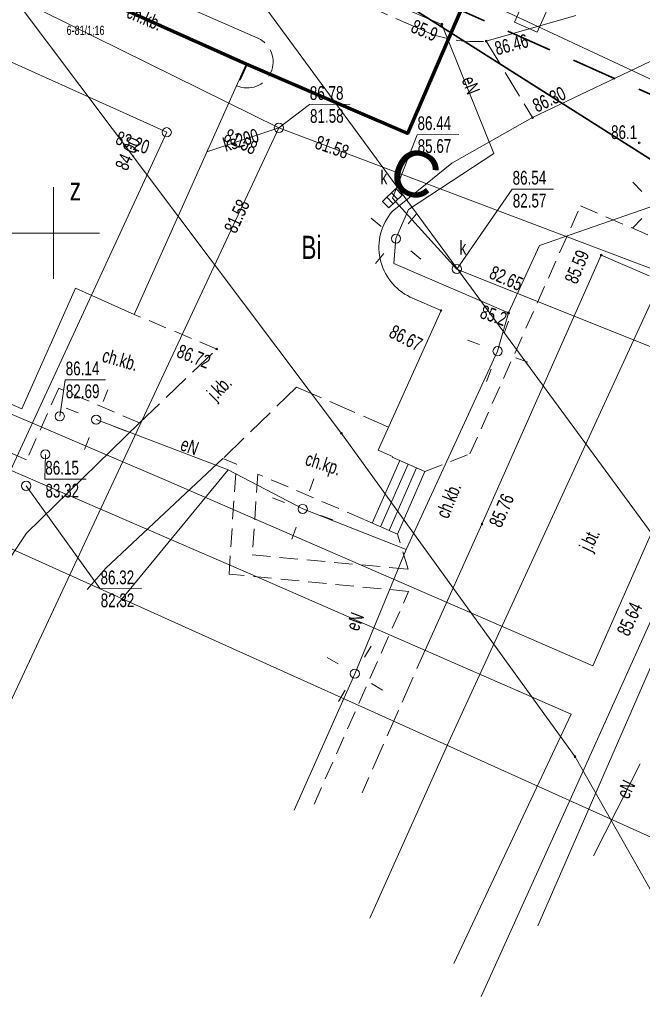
# Model space of a CAD drawing. Header units: metres. Extents: x -1013 to 1491425, y -5789533 to 1032.
# Tile 26 of 66: x -4 to 30, y -77 to -24. Entities that reach past the tile are written whole.
import ezdxf
from ezdxf.xclip import XClip

# ---------------------------------------------------------------- set-up
doc = ezdxf.new("R2010")
doc.units = ezdxf.units.M
doc.header["$MEASUREMENT"] = 0
doc.header["$XCLIPFRAME"] = 0
for name, pattern in [('2_KTCR02', [1.5, 1, -0.5]), ('2_KTJZ01', [2, 1.5, -0.5]), ('Przerywana długa', [3.9, 2.5, -1.4])]:
    doc.linetypes.add(name, pattern=pattern)
doc.layers.add('700-L Mapa 1_500 dwg', color=7, linetype='Continuous')
doc.layers.add('708-L Opisy sytuacji 1_500 do legendy', color=7, linetype='Continuous')
for name, color, linetype, lineweight in [('703-L Płaszczyzny podejścia 2D3', 152, 'Continuous', 30), ('703-L Płaszczyzny podejścia 2D38', 171, 'Continuous', 35), ('708-L Opisy sytuacji 1_500 do legendy1', 7, 'Continuous', 13), ('708-L Opisy sytuacji 1_500 do legendy11', 7, 'Continuous', 13), ('708-L Opisy sytuacji 1_500 do legendy85', 1, 'Continuous', 25), ('713-L Obiekty-budynki1', 7, 'Continuous', 13), ('720-L Oznakowanie lądowiska1', 7, 'Continuous', 13), ('720-L Oznakowanie lądowiska176', 203, 'Continuous', 25), ('729-L Instalacje elektryczne-okablowanie85', 1, 'Continuous', 25), ('798-L Zakres inwestycji9', 142, 'Continuous', 70), ('GN.6640.3638.2023_9_Dzialki7', 9, 'Continuous', 18), ('GN.6640.3638.2023_9_EGBB_E_T_07', 9, 'Continuous', 18), ('GN.6640.3638.2023_9_EGBB_L_07', 9, 'Continuous', 18), ('GN.6640.3638.2023_9_K1_EGIB_T_17', 9, 'Continuous', 18), ('GN.6640.3638.2023_9_KTCR_E_T_17', 9, 'Continuous', 18), ('GN.6640.3638.2023_9_KTCR_L_17', 9, 'Continuous', 18), ('GN.6640.3638.2023_9_KTJZ_E_T_07', 9, 'Continuous', 18), ('GN.6640.3638.2023_9_KTJZ_L_07', 9, 'Continuous', 18), ('GN.6640.3638.2023_9_KTKR_L_07', 9, 'Continuous', 18), ('GN.6640.3638.2023_9_KTOK_L_57', 9, 'Continuous', 18), ('GN.6640.3638.2023_9_Numery_uzytkow7', 9, 'Continuous', 18), ('GN.6640.3638.2023_9_PODZIAL_SEKCYJNY_L_07', 9, 'Continuous', 18), ('GN.6640.3638.2023_9_Punkty7', 9, 'Continuous', 18), ('GN.6640.3638.2023_9_RTPW_T_07', 9, 'Continuous', 18), ('GN.6640.3638.2023_9_RTPW_T_17', 9, 'Continuous', 18), ('GN.6640.3638.2023_9_SUPC_D_L_1200', 9, 'Continuous', 18), ('GN.6640.3638.2023_9_SUPE_D_L_31', 9, 'Continuous', 18), ('GN.6640.3638.2023_9_SUPE_E_T_31', 9, 'Continuous', 18), ('GN.6640.3638.2023_9_SUPE_L_31', 9, 'Continuous', 18), ('GN.6640.3638.2023_9_SUPK_D_L_434', 9, 'Continuous', 18), ('GN.6640.3638.2023_9_SUPK_E_T_434', 9, 'Continuous', 18), ('GN.6640.3638.2023_9_SUPK_L_034', 9, 'Continuous', 18), ('GN.6640.3638.2023_9_SUPK_L_434', 9, 'Continuous', 18), ('GN.6640.3638.2023_9_SUPW_D_L_05', 9, 'Continuous', 18), ('GN.6640.3638.2023_9_SUSM_T_07', 9, 'Continuous', 18), ('GN.6640.3638.2023_9_SUSM_T_37', 9, 'Continuous', 18), ('GN.6640.3638.2023_9_SUTE_T_01', 9, 'Continuous', 18), ('GN.6640.3638.2023_9_SUTK_T_034', 9, 'Continuous', 18), ('GN.6640.3638.2023_9_SUUK_D_T_07', 9, 'Continuous', 18), ('GN.6640.3638.2023_9_SUUK_D_T_234', 9, 'Continuous', 18), ('GN.6640.3638.2023_9_SUUK_E_T_934', 9, 'Continuous', 18), ('GN.6640.3638.2023_9_ZAKRES_L_03', 9, 'Continuous', 18)]:
    doc.layers.add(name, color=color, linetype=linetype, lineweight=lineweight)
doc.styles.add('STYL_AUTOMATYCZNY_1', font='arial.ttf', dxfattribs={"width": 0.7})
doc.styles.add('STYL_AUTOMATYCZNY_2', font='arial.ttf')
doc.styles.add('STYL_AUTOMATYCZNY_4', font='arial.ttf')
doc.linetypes.add('Linia z krzyżyków', pattern='A,0,[1,88_P.01 PROJEKTOWANE ZAGOSPODAROWANIE TERENU1.Shx,S=0.079365,R=0,X=0,Y=0],-10,0', length=10)
doc.dimstyles.new('STYL_AUTOMATYCZNY__3', dxfattribs={"dimtxt": 1.25, "dimasz": 0.917874, "dimexe": 0.18, "dimexo": 0.04, "dimgap": 0, "dimtad": 1, "dimtih": 1, "dimtoh": 1, "dimzin": 0, "dimdsep": 46, "dimtxsty": 'STYL_AUTOMATYCZNY_2', "dimblk": 'ARROWHEAD_8', "dimblk1": 'ARROWHEAD_8', "dimblk2": 'ARROWHEAD_8', "dimcen": 0.09, "dimclrd": 7, "dimclre": 7, "dimclrt": 1, "dimazin": 0, "dimtfac": 1, "dimtdec": 4, "dimtmove": 0, "dimatfit": 3, "dimfxl": 1, "dimtolj": 1, "dimtzin": 0, "dimarcsym": 0})
pattern_1 = [(0, (0, 0), (0, 0.866025), [0, -0.5]), (0, (0.25, 0.433), (0, 0.866025), [0, -0.5])]

# ---------------------------------------------------------------- blocks, each defined once
blk = doc.blocks.new('Rysunek_1_9', base_point=(-7447251.91, -5789835.327))
at = {"layer": 'GN.6640.3638.2023_9_Dzialki7', "color": 9, "linetype": 'Continuous', "lineweight": 18}
for p, q in [((-30.9, 13.243), (13.78, -46.247)), ((-4.54, -3.697), (35.51, -58.297)), ((13.78, -46.247), (26.51, -63.887)), ((26.51, -63.887), (38.85, -85.657))]:
    blk.add_line(p, q, dxfattribs=at)
at = {"layer": 'GN.6640.3638.2023_9_EGBB_L_07', "color": 9, "linetype": 'Continuous', "lineweight": 18}
for p, q in [((-4.62, -20.177), (8.59, -26.107)), ((8.59, -26.107), (2.48, -39.757)), ((-0.714, -38.327), (-3.65, -44.917)), ((2.48, -39.757), (-0.714, -38.327)), ((-3.65, -44.917), (-5.888, -43.92))]:
    blk.add_line(p, q, dxfattribs=at)
at = {"layer": 'GN.6640.3638.2023_9_KTCR_L_17', "color": 9, "linetype": '2_KTCR02', "lineweight": 18}
for p, q in [((20.78, -47.367), (26.81, -33.847)), ((26.81, -33.847), (32.09, -36.107)), ((6.98, -41.647), (2.48, -39.757)), ((-1.63, -43.787), (-3.38, -47.697)), ((2.78, -45.677), (-1.63, -43.787)), ((-3.38, -47.697), (-4.79, -47.067)), ((8.05, -47.927), (7.32, -47.617)), ((18.33, -48.327), (20.78, -47.367)), ((7.65, -53.927), (8.05, -47.927)), ((9.23, -48.467), (8.91, -52.877)), ((15.01, -50.937), (9.23, -48.467)), ((17.42, -53.657), (16.83, -51.747)), ((8.91, -52.877), (17.42, -53.657)), ((17.44, -54.867), (7.65, -53.927)), ((12.29, -66.467), (17.44, -54.867))]:
    blk.add_line(p, q, dxfattribs=at)
at = {"layer": 'GN.6640.3638.2023_9_KTJZ_L_07', "color": 9, "linetype": '2_KTJZ01', "lineweight": 18}
for p, q in [((18.12, -24.227), (2.91, -17.467)), ((21.67, -24.857), (24.2, -29.027)), ((2.78, -45.677), (6.98, -41.647)), ((11.33, -43.727), (7.32, -47.617)), ((16.35, -45.917), (11.33, -43.727)), ((16.56, -47.517), (15.78, -47.167)), ((18.5, -57.707), (14.9, -65.847))]:
    blk.add_line(p, q, dxfattribs=at)
for centre, radius, start, end in [((8.636, -25.988), 1.421, 246.1164, 65.2626), ((21.055, -18.01), 6.875, 244.7349, 275.1387)]:
    blk.add_arc(centre, radius, start, end, dxfattribs=at)
at = {"layer": 'GN.6640.3638.2023_9_KTKR_L_07', "color": 9, "linetype": 'Continuous', "lineweight": 18}
for p, q in [((24.2, -29.027), (62.95, -10.507)), ((-0.7, -20.297), (9.23, -24.697)), ((26.55, -23.457), (21.67, -24.857)), ((24.2, -29.027), (19.8, -31.506)), ((19.8, -31.506), (16.55, -34.147)), ((27.94, -36.527), (21.44, -51.197)), ((30.55, -37.647), (27.94, -36.527)), ((17.53, -38.817), (19.21, -39.547)), ((19.21, -39.547), (15.78, -47.167)), ((-3.38, -51.697), (2.78, -45.677)), ((7.32, -47.617), (0.94, -53.607)), ((21.44, -51.197), (18.5, -57.707)), ((-5.04, -54.167), (-3.38, -51.697)), ((0.94, -53.607), (-0.09, -54.767))]:
    blk.add_line(p, q, dxfattribs=at)
blk.add_arc((18.823, -36.108), 3.002, 139.22, 244.4831, dxfattribs=at)
at = {"layer": 'GN.6640.3638.2023_9_KTOK_L_57', "color": 9, "linetype": 'Continuous', "lineweight": 18}
for p, q in [((15.457, -51.145), (16.957, -47.725)), ((16.547, -47.545), (18.33, -48.327)), ((15.914, -51.345), (17.414, -47.925)), ((16.372, -51.546), (17.872, -48.126)), ((16.83, -51.747), (18.33, -48.327)), ((15.047, -50.965), (16.83, -51.747))]:
    blk.add_line(p, q, dxfattribs=at)
at = {"layer": 'GN.6640.3638.2023_9_PODZIAL_SEKCYJNY_L_07', "color": 9, "linetype": 'Continuous', "lineweight": 18}
for p, q in [((-1.91, -37.827), (-1.91, -32.827)), ((-4.41, -35.327), (0.59, -35.327))]:
    blk.add_line(p, q, dxfattribs=at)
at = {"layer": 'GN.6640.3638.2023_9_Punkty7', "color": 9, "linetype": 'Continuous', "lineweight": 18}
for centre in [(13.78, -46.247), (26.51, -63.887)]:
    blk.add_circle(centre, 0.045, dxfattribs=at)
at = {"layer": 'GN.6640.3638.2023_9_RTPW_T_07', "color": 9, "linetype": 'Continuous', "lineweight": 18}
blk.add_circle((30.01, -30.407), 0.045, dxfattribs=at)
at = {"layer": 'GN.6640.3638.2023_9_RTPW_T_17', "color": 9, "linetype": 'Continuous', "lineweight": 18}
for centre in [(21.67, -24.857), (24.2, -29.027), (27.94, -36.527), (19.21, -39.547), (6.98, -41.647), (21.44, -51.197)]:
    blk.add_circle(centre, 0.045, dxfattribs=at)
at = {"layer": 'GN.6640.3638.2023_9_SUPC_D_L_1200', "color": 9, "linetype": 'Continuous', "lineweight": 18}
for p, q in [((26.834, -64.94), (43.286, -28.306)), ((35.761, -40.105), (27.476, -58.929)), ((4.246, -48.827), (-6.301, -44.305)), ((-7.453, -46.887), (8.839, -53.927)), ((27.476, -58.929), (4.246, -48.827)), ((8.839, -53.927), (26.304, -61.566)), ((26.304, -61.566), (19.911, -75.161)), ((21.401, -76.963), (26.834, -64.94))]:
    blk.add_line(p, q, dxfattribs=at)
at = {"layer": 'GN.6640.3638.2023_9_SUPE_D_L_31', "color": 9, "linetype": 'Continuous', "lineweight": 18}
blk.add_line((27.516, -69.285), (30.061, -64.267), dxfattribs=at)
at = {"layer": 'GN.6640.3638.2023_9_SUPE_L_31', "color": 9, "linetype": 'Continuous', "lineweight": 18}
for p, q in [((14.9, -22.077), (19.25, -23.947)), ((19.25, -23.947), (22.09, -30.977)), ((22.09, -30.977), (17.43, -34.037)), ((34.68, -32.467), (24.58, -36.007)), ((17.43, -34.037), (16.75, -35.627)), ((16.64, -36.987), (16.75, -35.627)), ((24.58, -36.007), (22.88, -39.677)), ((22.88, -39.677), (16.64, -36.987)), ((22.88, -39.677), (22.29, -41.767)), ((22.29, -41.767), (17.3, -52.587)), ((7.61, -48.237), (0.41, -45.497)), ((1.53, -55.617), (7.61, -48.237)), ((11.67, -50.367), (7.61, -48.237)), ((17.3, -52.587), (11.67, -50.367)), ((17.3, -52.587), (14.51, -59.357)), ((14.51, -59.357), (11.21, -66.797))]:
    blk.add_line(p, q, dxfattribs=at)
at = {"layer": 'GN.6640.3638.2023_9_SUPK_D_L_434', "color": 9, "linetype": 'Continuous', "lineweight": 18}
for p, q in [((-25.863, -11.665), (10.37, -29.587)), ((-33.867, -12.631), (4.257, -29.825)), ((4.257, -29.825), (-14.578, -70.581)), ((10.37, -29.587), (-5.714, -63.978)), ((10.37, -29.587), (46.514, -43.249)), ((20.07, -37.284), (16.553, -33.429)), ((20.07, -37.284), (49.255, -49.02))]:
    blk.add_line(p, q, dxfattribs=at)
at = {"layer": 'GN.6640.3638.2023_9_SUPK_L_034', "color": 9, "linetype": 'Continuous', "lineweight": 18}
blk.add_line((24.48, -73.097), (37.14, -44.047), dxfattribs=at)
at = {"layer": 'GN.6640.3638.2023_9_SUPK_L_434', "color": 9, "linetype": 'Continuous', "lineweight": 18}
blk.add_line((6.445, -30.899), (10.37, -29.587), dxfattribs=at)
at = {"layer": 'GN.6640.3638.2023_9_SUPW_D_L_05', "color": 9, "linetype": 'Continuous', "lineweight": 18}
for p, q in [((35.565, -29.255), (15.788, -19.973)), ((19.73, -62.879), (32.456, -35.157)), ((15.319, -72.681), (19.73, -62.879))]:
    blk.add_line(p, q, dxfattribs=at)
at = {"layer": 'GN.6640.3638.2023_9_SUSM_T_07', "color": 9, "linetype": 'Continuous', "lineweight": 18}
for p, q in [((17.419, -34.818), (17.865, -34.278)), ((15.941, -34.958), (15.401, -34.512)), ((16.081, -36.436), (15.635, -36.976)), ((17.56, -36.296), (18.099, -36.742)), ((22.648, -40.78), (22.887, -40.122)), ((21.303, -41.409), (20.645, -41.17)), ((23.277, -42.125), (23.935, -42.364)), ((21.932, -42.754), (21.693, -43.412)), ((0.789, -44.518), (1.041, -43.865)), ((-0.569, -45.119), (-1.222, -44.866)), ((1.39, -45.876), (2.043, -46.128)), ((0.032, -46.477), (-0.221, -47.129)), ((12.029, -49.38), (12.268, -48.722)), ((10.683, -50.009), (10.025, -49.77)), ((12.657, -50.726), (13.315, -50.965)), ((11.312, -51.354), (11.073, -52.012)), ((15.044, -58.453), (15.4, -57.85)), ((13.606, -58.823), (13.003, -58.467)), ((15.414, -59.891), (16.017, -60.247)), ((13.976, -60.261), (13.62, -60.864))]:
    blk.add_line(p, q, dxfattribs=at)
at = {"layer": 'GN.6640.3638.2023_9_SUSM_T_37', "color": 9, "linetype": 'Continuous', "lineweight": 18}
for centre in [(16.75, -35.627), (22.29, -41.767), (0.41, -45.497), (11.67, -50.367), (14.51, -59.357)]:
    blk.add_circle(centre, 0.25, dxfattribs=at)
at = {"layer": 'GN.6640.3638.2023_9_SUTE_T_01', "color": 9, "linetype": 'Continuous', "lineweight": 18}
for centre in [(19.25, -23.947), (22.88, -39.677)]:
    blk.add_circle(centre, 0.0625, dxfattribs=at)
at = {"layer": 'GN.6640.3638.2023_9_SUTK_T_034', "color": 9, "linetype": 'Continuous', "lineweight": 18}
for p, q in [((10.37, -29.587), (12.03, -28.318)), ((12.03, -28.318), (14.255, -28.302)), ((16.553, -33.429), (17.899, -29.959)), ((17.899, -29.959), (20.179, -29.943)), ((20.07, -37.284), (23.083, -32.938)), ((23.083, -32.938), (25.336, -32.922)), ((-1.575, -45.317), (-1.279, -43.335)), ((-1.279, -43.335), (0.92, -43.32)), ((-2.36, -47.393), (-2.391, -48.753)), ((-2.391, -48.753), (-0.138, -48.738)), ((-3.408, -49.111), (0.622, -54.733)), ((0.622, -54.733), (2.874, -54.717))]:
    blk.add_line(p, q, dxfattribs=at)
at = {"layer": 'GN.6640.3638.2023_9_SUUK_D_T_07', "color": 9, "linetype": 'Continuous', "lineweight": 18}
for p, q in [((16.02, -33.597), (16.738, -32.901)), ((17.086, -33.26), (16.368, -33.956)), ((16.505, -33.127), (16.853, -33.487)), ((16.738, -32.901), (17.086, -33.26)), ((16.368, -33.956), (16.02, -33.597)), ((16.253, -33.371), (16.601, -33.73))]:
    blk.add_line(p, q, dxfattribs=at)
at = {"layer": 'GN.6640.3638.2023_9_SUUK_D_T_234', "color": 9, "linetype": 'Continuous', "lineweight": 18}
for centre in [(10.37, -29.587), (4.257, -29.825), (20.07, -37.284), (-1.575, -45.317), (-2.36, -47.393), (-3.408, -49.111)]:
    blk.add_circle(centre, 0.25, dxfattribs=at)
at = {"layer": 'GN.6640.3638.2023_9_ZAKRES_L_03', "color": 9, "linetype": 'Continuous', "lineweight": 18}
blk.add_line((-159.09, 17.333), (139.72, -117.497), dxfattribs=at)
at = {"layer": 'GN.6640.3638.2023_9_EGBB_E_T_07', "color": 9, "linetype": 'Continuous', "lineweight": 18, "insert": (-1.028, -32.919), "char_height": 1.25, "attachment_point": 4, "style": 'STYL_AUTOMATYCZNY_1'}
blk.add_mtext('\\A1;{\\pql;\\fArial|b0|i0|c238|p0;\\W0.700000;z}', dxfattribs=at)
at = {"layer": 'GN.6640.3638.2023_9_K1_EGIB_T_17', "color": 9, "linetype": 'Continuous', "lineweight": 18, "insert": (-1.201, -24.014), "char_height": 0.5, "attachment_point": 1, "style": 'STYL_AUTOMATYCZNY_1'}
blk.add_mtext('\\A1;{\\pql;\\fArial|b0|i0|c238|p0;\\W0.700000;6-81/1;16}', dxfattribs=at)
at = {"layer": 'GN.6640.3638.2023_9_KTCR_E_T_17', "color": 9, "linetype": 'Continuous', "lineweight": 18, "char_height": 0.75, "attachment_point": 4, "style": 'STYL_AUTOMATYCZNY_1'}
for s, insert, rotation in [('\\A1;{\\pql;\\fArial|b0|i0|c238|p0;\\W0.700000;ch.kb.}', (2.152, -23.207), 336.924), ('\\A1;{\\pql;\\fArial|b0|i0|c238|p0;\\W0.700000;ch.kb.}', (0.782, -41.969), 344.106), ('\\A1;{\\pql;\\fArial|b0|i0|c238|p0;\\W0.700000;ch.kp.}', (11.829, -47.706), 342.1213), ('\\A1;{\\pql;\\fArial|b0|i0|c238|p0;\\W0.700000;ch.kb.}', (19.254, -50.809), 67.779)]:
    blk.add_mtext(s, dxfattribs=dict(at, insert=insert, rotation=rotation))
at = {"layer": 'GN.6640.3638.2023_9_KTJZ_E_T_07', "color": 9, "linetype": 'Continuous', "lineweight": 18, "char_height": 0.75, "attachment_point": 4, "style": 'STYL_AUTOMATYCZNY_1'}
for s, insert, rotation in [('\\A1;{\\pql;\\fArial|b0|i0|c238|p0;\\W0.700000;j.kb.}', (6.731, -44.326), 45), ('\\A1;{\\pql;\\fArial|b0|i0|c238|p0;\\W0.700000;j.bt.}', (27.152, -52.64), 64.6602)]:
    blk.add_mtext(s, dxfattribs=dict(at, insert=insert, rotation=rotation))
at = {"layer": 'GN.6640.3638.2023_9_Numery_uzytkow7', "color": 9, "linetype": 'Continuous', "lineweight": 18, "insert": (11.592, -35.473), "char_height": 1.26, "attachment_point": 1, "style": 'STYL_AUTOMATYCZNY_1'}
blk.add_mtext('\\A1;{\\pql;\\fArial|b0|i0|c238|p0;\\W0.700000;Bi}', dxfattribs=at)
at = {"layer": 'GN.6640.3638.2023_9_RTPW_T_07', "color": 9, "linetype": 'Continuous', "lineweight": 18, "insert": (28.473, -30.207), "char_height": 0.75, "attachment_point": 7, "style": 'STYL_AUTOMATYCZNY_1'}
blk.add_mtext('\\A1;{\\pql;\\fArial|b0|i0|c238|p0;\\W0.700000;86.1}', dxfattribs=at)
at = {"layer": 'GN.6640.3638.2023_9_RTPW_T_17', "color": 9, "linetype": 'Continuous', "lineweight": 18, "char_height": 0.75, "style": 'STYL_AUTOMATYCZNY_1'}
for s, insert, attachment_point, rotation in [('\\A1;{\\pql;\\fArial|b0|i0|c238|p0;\\W0.700000;86.46}', (22.064, -24.911), 1, 14.8084), ('\\A1;{\\pql;\\fArial|b0|i0|c238|p0;\\W0.700000;86.30}', (24.438, -28.771), 7, 25.4077), ('\\A1;{\\pql;\\fArial|b0|i0|c238|p0;\\W0.700000;85.59}', (25.914, -37.87), 1, 67.5206), ('\\A1;{\\pql;\\fArial|b0|i0|c238|p0;\\W0.700000;86.67}', (16.651, -40.29), 1, 332.7839), ('\\A1;{\\pql;\\fArial|b0|i0|c238|p0;\\W0.700000;86.72}', (4.735, -42.069), 7, 338.2485), ('\\A1;{\\pql;\\fArial|b0|i0|c238|p0;\\W0.700000;85.76}', (21.79, -51.142), 1, 66.3295), ('\\A1;{\\pql;\\fArial|b0|i0|c238|p0;\\W0.700000;85.64}', (29.102, -57.21), 4, 65.3764)]:
    blk.add_mtext(s, dxfattribs=dict(at, insert=insert, attachment_point=attachment_point, rotation=rotation))
at = {"layer": 'GN.6640.3638.2023_9_SUPE_E_T_31', "color": 9, "linetype": 'Continuous', "lineweight": 18, "char_height": 0.75, "style": 'STYL_AUTOMATYCZNY_1'}
for insert, attachment_point, rotation in [((20.309, -26.963), 7, 291.3179), ((4.933, -47.146), 7, 339.6895), ((14.705, -57.088), 7, 69.0109), ((29.082, -66.083), 4, 63.8331)]:
    blk.add_mtext('\\A1;{\\pql;\\fArial|b0|i0|c238|p0;\\W0.700000;eN}', dxfattribs=dict(at, insert=insert, attachment_point=attachment_point, rotation=rotation))
at = {"layer": 'GN.6640.3638.2023_9_SUPK_E_T_434', "color": 9, "linetype": 'Continuous', "lineweight": 18, "insert": (7.252, -30.177), "char_height": 0.75, "attachment_point": 1, "rotation": 17.1, "style": 'STYL_AUTOMATYCZNY_1'}
blk.add_mtext('\\A1;{\\pql;\\fArial|b0|i0|c238|p0;\\W0.700000;ks200}', dxfattribs=at)
at = {"layer": 'GN.6640.3638.2023_9_SUTE_T_01', "color": 9, "linetype": 'Continuous', "lineweight": 18, "char_height": 0.75, "attachment_point": 7, "style": 'STYL_AUTOMATYCZNY_1'}
for s, insert, rotation in [('\\A1;{\\pql;\\fArial|b0|i0|c238|p0;\\W0.700000;85.9}', (17.501, -24.348), 337.199), ('\\A1;{\\pql;\\fArial|b0|i0|c238|p0;\\W0.700000;85.2}', (21.269, -39.943), 340.641)]:
    blk.add_mtext(s, dxfattribs=dict(at, insert=insert, rotation=rotation))
at = {"layer": 'GN.6640.3638.2023_9_SUTK_T_034', "color": 9, "linetype": 'Continuous', "lineweight": 18, "char_height": 0.75, "style": 'STYL_AUTOMATYCZNY_1'}
for s, insert, attachment_point, rotation in [('\\A1;{\\pql;\\fArial|b0|i0|c238|p0;\\W0.700000;86.78}', (12.052, -27.317), 1, 0.4031), ('\\A1;{\\pql;\\fArial|b0|i0|c238|p0;\\W0.700000;81.58}', (12.061, -28.567), 1, 0.4031), ('\\A1;{\\pql;\\fArial|b0|i0|c238|p0;\\W0.700000;86.44}', (17.922, -28.959), 1, 0.4031), ('\\A1;{\\pql;\\fArial|b0|i0|c238|p0;\\W0.700000;83.20}', (1.531, -30.098), 4, 341.577), ('\\A1;{\\pql;\\fArial|b0|i0|c238|p0;\\W0.700000;81.58}', (7.465, -29.933), 4, 333.837), ('\\A1;{\\pql;\\fArial|b0|i0|c238|p0;\\W0.700000;81.58}', (12.401, -30.338), 4, 340.866), ('\\A1;{\\pql;\\fArial|b0|i0|c238|p0;\\W0.700000;84.00}', (1.759, -31.822), 4, 65.628), ('\\A1;{\\pql;\\fArial|b0|i0|c238|p0;\\W0.700000;85.67}', (17.93, -30.209), 1, 0.4031), ('\\A1;{\\pql;\\fArial|b0|i0|c238|p0;\\W0.700000;86.54}', (23.106, -31.937), 1, 0.405), ('\\A1;{\\pql;\\fArial|b0|i0|c238|p0;\\W0.700000;82.57}', (23.115, -33.187), 1, 0.405), ('\\A1;{\\pql;\\fArial|b0|i0|c238|p0;\\W0.700000;81.58}', (7.694, -35.238), 4, 65.2031), ('\\A1;{\\pql;\\fArial|b0|i0|c238|p0;\\W0.700000;82.65}', (21.925, -37.42), 4, 336.1727), ('\\A1;{\\pql;\\fArial|b0|i0|c238|p0;\\W0.700000;86.14}', (-1.256, -42.335), 1, 0.4031), ('\\A1;{\\pql;\\fArial|b0|i0|c238|p0;\\W0.700000;82.69}', (-1.247, -43.585), 1, 0.4031), ('\\A1;{\\pql;\\fArial|b0|i0|c238|p0;\\W0.700000;86.15}', (-2.368, -47.753), 1, 0.4031), ('\\A1;{\\pql;\\fArial|b0|i0|c238|p0;\\W0.700000;83.32}', (-2.359, -49.003), 1, 0.4031), ('\\A1;{\\pql;\\fArial|b0|i0|c238|p0;\\W0.700000;86.32}', (0.644, -53.733), 1, 0.4031), ('\\A1;{\\pql;\\fArial|b0|i0|c238|p0;\\W0.700000;82.32}', (0.653, -54.983), 1, 0.4031)]:
    blk.add_mtext(s, dxfattribs=dict(at, insert=insert, attachment_point=attachment_point, rotation=rotation))
at = {"layer": 'GN.6640.3638.2023_9_SUUK_E_T_934', "color": 9, "linetype": 'Continuous', "lineweight": 18, "char_height": 0.75, "attachment_point": 7, "style": 'STYL_AUTOMATYCZNY_1'}
for insert in [(15.91, -32.663), (20.216, -36.493)]:
    blk.add_mtext('\\A1;{\\pql;\\fArial|b0|i0|c238|p0;\\W0.700000;k}', dxfattribs=dict(at, insert=insert))
blk = doc.blocks.new('*D16')
at = {"layer": '708-L Opisy sytuacji 1_500 do legendy1', "color": 7, "linetype": 'Continuous', "lineweight": 13}
for p, q in [((48.871, -35.84), (48.232, -36.083)), ((48.871, -35.84), (49.113, -36.479)), ((46.052, -41.106), (45.899, -40.44)), ((46.052, -41.106), (46.717, -40.954))]:
    blk.add_line(p, q, dxfattribs=at)
blk.add_arc((12.159, -19.572), 40.155, 327.57, 336.1008, dxfattribs=at)
at = {"layer": '708-L Opisy sytuacji 1_500 do legendy85', "color": 1, "lineweight": 25, "insert": (48.661, -39.741), "char_height": 1.25, "attachment_point": 7, "style": 'STYL_AUTOMATYCZNY_2'}
blk.add_mtext('\\A1;{\\pql;\\fArial|b0|i0|c238|p0;\\W1.000000;8,53°/15%}', dxfattribs=at)
blk = doc.blocks.new('ARROWHEAD_8')
at = {"color": 0, "linetype": 'Continuous', "lineweight": 0}
blk.add_line((0, 0), (-1, 0), dxfattribs=at)
at = {"color": 0, "linetype": 'Continuous', "lineweight": 0, "flags": 128}
blk.add_lwpolyline([(-0.525, 0.525), (0, 0), (-0.525, -0.525)], dxfattribs=at)
blk = doc.blocks.new('*D18')
at = {"layer": '708-L Opisy sytuacji 1_500 do legendy1', "color": 7, "linetype": 'Continuous', "lineweight": 13}
for p, q in [((66.882, -0.461), (66.287, -0.795)), ((66.882, -0.461), (67.217, -1.056)), ((64.745, -6.452), (64.495, -5.816)), ((64.745, -6.452), (65.381, -6.202))]:
    blk.add_line(p, q, dxfattribs=at)
blk.add_arc((25.649, 10.872), 42.762, 336.1008, 344.6316, dxfattribs=at)
at = {"layer": '708-L Opisy sytuacji 1_500 do legendy85', "color": 1, "lineweight": 25, "insert": (67.103, -4.541), "char_height": 1.25, "attachment_point": 7, "style": 'STYL_AUTOMATYCZNY_2'}
blk.add_mtext('\\A1;{\\pql;\\fArial|b0|i0|c238|p0;\\W1.000000;8,53°/15%}', dxfattribs=at)

msp = doc.modelspace()

# ---------------------------------------------------------------- hatches: boundary and pattern name
at = {"layer": '720-L Oznakowanie lądowiska176', "linetype": 'Continuous', "lineweight": 25}
h = msp.add_hatch(dxfattribs=at)
h.set_pattern_fill('Tynk_0001', color=203, style=0, pattern_type=2)
h.set_pattern_definition(pattern_1)
h.paths.add_polyline_path([(8.205, -25.866), (7.768, -25.667), (7.76, -25.685), (8.197, -25.884)])
h = msp.add_hatch(dxfattribs=at)
h.set_pattern_fill('Tynk_0001', color=203, style=0, pattern_type=2)
h.set_pattern_definition(pattern_1)
h.paths.add_polyline_path([(8.651, -26.069), (8.205, -25.866), (8.197, -25.884), (8.643, -26.087)])
h = msp.add_hatch(dxfattribs=at)
h.set_pattern_fill('Tynk_0001', color=203, style=0, pattern_type=2)
h.set_pattern_definition(pattern_1)
h.paths.add_polyline_path([(8.459, -26.541), (8.661, -26.095), (8.643, -26.087), (8.44, -26.533)])
h = msp.add_hatch(dxfattribs=at)
h.set_pattern_fill('Tynk_0001', color=203, style=0, pattern_type=2)
h.set_pattern_definition(pattern_1)
h.paths.add_polyline_path([(8.26, -26.978), (8.459, -26.541), (8.44, -26.533), (8.242, -26.97)])

# ---------------------------------------------------------------- linework, layer by layer
at = {"layer": '703-L Płaszczyzny podejścia 2D3', "color": 152, "linetype": 'Continuous', "lineweight": 30}
msp.add_circle((8.227, 10.355), 1021.659, dxfattribs=at)
at = {"layer": '703-L Płaszczyzny podejścia 2D38', "color": 171, "linetype": 'Przerywana długa', "lineweight": 35}
msp.add_line((12.159, -19.572), (367.806, -177.167), dxfattribs=at)
at = {"layer": '703-L Płaszczyzny podejścia 2D38', "color": 171, "linetype": 'Continuous', "lineweight": 35}
msp.add_line((12.159, -19.572), (344.166, -230.515), dxfattribs=at)
at = {"layer": '708-L Opisy sytuacji 1_500 do legendy11', "color": 7, "linetype": 'Continuous', "lineweight": 13, "flags": 128}
msp.add_lwpolyline([(24.164, -21.652), (25.411, -22.205), (24.452, -24.369), (23.205, -23.816)], close=True, dxfattribs=at)
at = {"layer": '713-L Obiekty-budynki1', "color": 7, "linetype": 'Continuous', "lineweight": 13, "flags": 128}
msp.add_lwpolyline([(-7.85, -27.397), (-4.62, -20.177), (8.59, -26.107), (2.48, -39.757), (-0.714, -38.327), (-3.65, -44.917), (-5.888, -43.92), (-5.82, -43.767), (-10.128, -41.883), (-4.28, -29.017)], close=True, dxfattribs=at)
at = {"layer": '720-L Oznakowanie lądowiska1', "color": 7, "linetype": 'Continuous', "lineweight": 13, "flags": 128}
for points in [[(8.205, -25.866), (8.197, -25.884), (7.76, -25.685), (7.768, -25.667)], [(8.651, -26.069), (8.643, -26.087), (8.197, -25.884), (8.205, -25.866)], [(8.459, -26.541), (8.44, -26.533), (8.643, -26.087), (8.661, -26.095)], [(8.26, -26.978), (8.242, -26.97), (8.44, -26.533), (8.459, -26.541)]]:
    msp.add_lwpolyline(points, close=True, dxfattribs=at)
at = {"layer": '729-L Instalacje elektryczne-okablowanie85', "color": 1, "linetype": 'Continuous', "lineweight": 25}
for points in [[(29.661, -32.555), (30.156, -33.05)], [(29.661, -35.03), (30.156, -34.535)]]:
    msp.add_lwpolyline(points, dxfattribs=at)
at = {"layer": '798-L Zakres inwestycji9', "color": 142, "linetype": 'Linia z krzyżyków', "lineweight": 70}
msp.add_lwpolyline([(-11.808, 31.551), (35.146, 11.302), (17.379, -29.897), (8.59, -26.107), (-4.62, -20.177), (-29.409, -9.263)], close=True, dxfattribs=at)

# ---------------------------------------------------------------- block references
at = {"layer": '700-L Mapa 1_500 dwg', "color": 52, "linetype": 'Continuous', "lineweight": 25}
ref = msp.add_blockref('Rysunek_1_9', (-7447251.91, -5789835.327), dxfattribs=at)
XClip(ref).set_block_clipping_path([(-263.024729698, -194.3328058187), (268.520270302, 207.6028993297)])

# ---------------------------------------------------------------- texts
at = {"layer": '798-L Zakres inwestycji9', "color": 142, "linetype": 'Continuous', "lineweight": 70, "insert": (17.147, -30.42), "char_height": 2.5, "attachment_point": 1, "rotation": 336.1008, "style": 'STYL_AUTOMATYCZNY_4'}
msp.add_mtext('\\A1;{\\pql;\\fArial|b0|i0|c238|p0;\\W1.000000;C}', dxfattribs=at)

# ---------------------------------------------------------------- dimensions: what is measured, and where the dimension line sits
at = {"layer": '708-L Opisy sytuacji 1_500 do legendy', "color": 7, "linetype": 'Continuous', "lineweight": 13}
for base, center, p1, p2, picture, middle in [((65.925, -3.496), (25.649, 10.872), (381.296, -146.723), (404.936, -93.376), '*D18', (71.071, -3.916)), ((47.559, -38.526), (12.159, -19.572), (344.166, -230.515), (367.806, -177.167), '*D16', (52.629, -39.116))]:
    dim = msp.add_angular_dim_3p(base=base, center=center, p1=p1, p2=p2, text='8,53°/15%', dimstyle='STYL_AUTOMATYCZNY__3', dxfattribs=at)
    dim.commit()
    dim.dimension.update_dxf_attribs({"geometry": picture, "text_midpoint": middle, "dimtype": 165})

doc.saveas('drawing.dxf')
